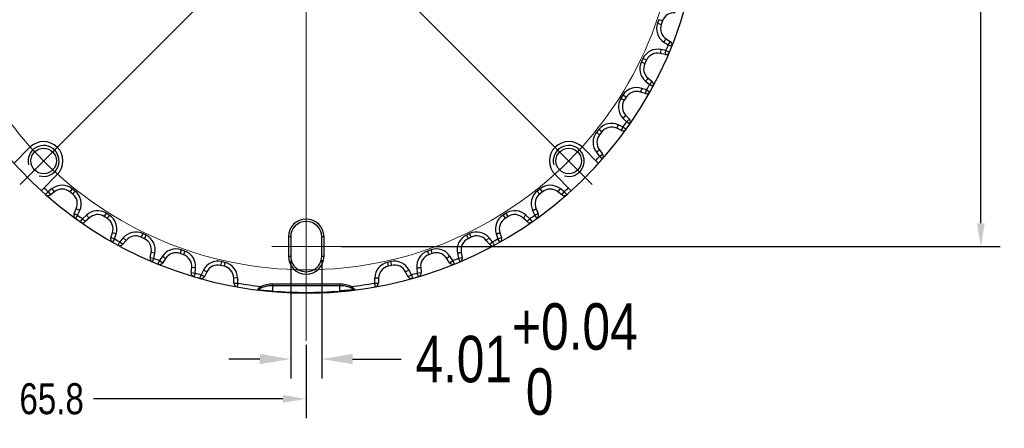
# Model space of a CAD drawing. Extents: x 636 to 1423, y -190 to 367.
# Tile 8 of 19: x 931 to 1059, y -76 to -23. Entities that reach past the tile are written whole.
import ezdxf

# ---------------------------------------------------------------- set-up
doc = ezdxf.new("R2010")
doc.units = 0
doc.header["$LTSCALE"] = 23.1
doc.header["$PDMODE"] = 3
doc.header["$PDSIZE"] = 4
doc.linetypes.add('点画线', pattern=[18, 12, -2, 2, -2])
doc.layers.get('0').update_dxf_attribs({"linetype": 'CONTINUOUS'})
doc.layers.get('Defpoints').update_dxf_attribs({"linetype": 'CONTINUOUS'})
doc.layers.add('1_2_1', color=7, linetype='CONTINUOUS')
doc.layers.add('dim', color=3, linetype='CONTINUOUS')
doc.layers.add('中心线层', color=1, linetype='点画线', lineweight=18)
doc.styles.get("Standard").update_dxf_attribs({"font": 'txt', "width": 0.8})
doc.dimstyles.get("Standard").update_dxf_attribs({"dimtxt": 3, "dimasz": 3, "dimexe": 2.5, "dimexo": 0.5, "dimtad": 1, "dimdsep": 46, "dimtxsty": 'Standard', "dimcen": 0.09, "dimazin": 2, "dimtol": 1, "dimtp": 0.01, "dimtm": 0.01, "dimtfac": 1, "dimtofl": 0, "dimtmove": 0, "dimatfit": 3, "dimfxl": 1, "dimtolj": 1, "dimarcsym": 0})

# ---------------------------------------------------------------- blocks, each defined once
blk = doc.blocks.new('*D47')
at = {"layer": 'Defpoints', "color": 0, "transparency": 16777216}
for p in [(902.72, -12.71), (968.52, -64.39), (968.52, -71.89)]:
    blk.add_point(p, dxfattribs=at)
at = {"layer": 'dim', "color": 0, "lineweight": -2, "transparency": 16777216}
for p, q in [((902.72, -13.21), (902.72, -74.39)), ((968.52, -64.89), (968.52, -74.39)), ((905.72, -71.89), (930.2, -71.89)), ((965.52, -71.89), (941.05, -71.89))]:
    blk.add_line(p, q, dxfattribs=at)
at = {"layer": 'dim', "color": 0, "transparency": 16777216}
for points in [[(905.72, -71.39), (905.72, -72.39), (902.72, -71.89)], [(965.52, -71.39), (965.52, -72.39), (968.52, -71.89)]]:
    blk.add_solid(points, dxfattribs=at)
at = {"layer": 'dim', "color": 0, "transparency": 16777216, "insert": (935.62, -71.89), "char_height": 4, "attachment_point": 5}
blk.add_mtext('\\A1;65.8', dxfattribs=at)
blk = doc.blocks.new('*D53')
at = {"layer": 'Defpoints', "color": 0, "transparency": 16777216}
for p in [(932.84, 28.47), (939.31, 9.66), (897.23, -7.21), (1029.37, -7.21), (1004.21, -42.9)]:
    blk.add_point(p, dxfattribs=at)
at = {"layer": 'dim', "color": 0, "lineweight": -2, "transparency": 16777216}
for start, end in [(141.7972, 150.6508), (164.0239, 173.2028)]:
    blk.add_arc((968.52, -7.21), 33.74, start, end, dxfattribs=at)
at = {"layer": 'dim', "color": 0, "transparency": 16777216}
for points in [[(941.51, 14.1), (942.51, 13.21), (944.67, 16.64)], [(935.69, -3.26), (934.36, -3.18), (934.79, -7.21)]]:
    blk.add_solid(points, dxfattribs=at)
at = {"layer": 'dim', "color": 0, "transparency": 16777216, "insert": (937.36, 5.7), "char_height": 6, "attachment_point": 5}
blk.add_mtext('\\A1;45°', dxfattribs=at)
blk = doc.blocks.new('*D54')
at = {"layer": 'Defpoints', "color": 0, "transparency": 16777216}
for p in [(972.53, 37.79), (972.53, -52.21), (1055.74, -52.21)]:
    blk.add_point(p, dxfattribs=at)
at = {"layer": 'dim', "color": 0, "lineweight": -2, "transparency": 16777216}
for p, q in [((973.03, 37.79), (1058.24, 37.79)), ((1055.74, 34.79), (1055.74, -4.59)), ((1055.74, -49.21), (1055.74, -9.84)), ((973.03, -52.21), (1058.24, -52.21))]:
    blk.add_line(p, q, dxfattribs=at)
at = {"layer": 'dim', "color": 0, "transparency": 16777216}
for points in [[(1055.24, 34.79), (1056.24, 34.79), (1055.74, 37.79)], [(1055.24, -49.21), (1056.24, -49.21), (1055.74, -52.21)]]:
    blk.add_solid(points, dxfattribs=at)
at = {"layer": 'dim', "color": 0, "transparency": 16777216, "insert": (1055.74, -7.21), "char_height": 4, "attachment_point": 5}
blk.add_mtext('\\A1;90', dxfattribs=at)
blk = doc.blocks.new('*D57')
at = {"layer": 'Defpoints', "color": 0, "transparency": 16777216}
for p in [(966.52, -53.46), (970.53, -53.46), (970.53, -66.74)]:
    blk.add_point(p, dxfattribs=at)
at = {"layer": 'dim', "color": 0, "lineweight": -2, "transparency": 16777216}
for p, q in [((966.52, -53.96), (966.52, -69.24)), ((970.53, -53.96), (970.53, -69.24)), ((962.52, -66.74), (958.52, -66.74)), ((974.53, -66.74), (980.79, -66.74))]:
    blk.add_line(p, q, dxfattribs=at)
at = {"layer": 'dim', "color": 0, "transparency": 16777216}
for points in [[(962.52, -66.07), (962.52, -67.4), (966.52, -66.74)], [(974.53, -66.07), (974.53, -67.4), (970.53, -66.74)]]:
    blk.add_solid(points, dxfattribs=at)
at = {"layer": 'dim', "color": 0, "transparency": 16777216, "insert": (997.01, -66.74), "char_height": 6, "attachment_point": 5}
blk.add_mtext('\\A1;4.01\\S+0.04^  0;', dxfattribs=at)

msp = doc.modelspace()

# ---------------------------------------------------------------- linework, layer by layer
at = {"color": 7, "linetype": 'Continuous'}
for start, end in [(262.85118, 262.94905), (265.06182, 274.93655), (277.00599, 277.14863)]:
    msp.add_arc((968.525, -7.212), 50.967, start, end, dxfattribs=at)
at = {"layer": '1_2_1', "color": 9, "linetype": 'Continuous'}
for p, q in [((1014.1, -22.911), (1013.946, -23.353)), ((1013.946, -23.353), (1014.418, -23.518)), ((1014.572, -23.076), (1014.1, -22.911)), ((1014.773, -25.801), (1015.332, -26.168)), ((1015.332, -26.168), (1015.606, -25.75)), ((1015.795, -26.356), (1015.332, -26.168)), ((1012.056, -27.915), (1011.853, -28.337)), ((1012.507, -28.132), (1012.056, -27.915)), ((1014.373, -26.77), (1014.272, -27.26)), ((1015.026, -26.905), (1014.373, -26.77)), ((1014.925, -27.395), (1015.026, -26.905)), ((1015.026, -26.905), (1015.487, -27.1)), ((1011.853, -28.337), (1012.303, -28.554)), ((1011.895, -31.78), (1011.739, -32.256)), ((1012.529, -31.988), (1011.895, -31.78)), ((1012.401, -30.862), (1012.915, -31.289)), ((1012.915, -31.289), (1013.235, -30.905)), ((1013.354, -31.528), (1012.915, -31.289)), ((1009.464, -32.659), (1009.215, -33.056)), ((1009.215, -33.056), (1009.638, -33.322)), ((1009.888, -32.925), (1009.464, -32.659)), ((1012.374, -32.463), (1012.529, -31.988)), ((1012.529, -31.988), (1012.965, -32.233)), ((1009.477, -35.626), (1009.94, -36.108)), ((1008.871, -36.482), (1008.664, -36.937)), ((1009.478, -36.759), (1008.871, -36.482)), ((1009.271, -37.214), (1009.478, -36.759)), ((1009.478, -36.759), (1009.884, -37.051)), ((1009.94, -36.108), (1010.301, -35.762)), ((1010.35, -36.394), (1009.94, -36.108)), ((1006.358, -37.083), (1006.066, -37.449)), ((1006.066, -37.449), (1006.457, -37.761)), ((1006.748, -37.395), (1006.358, -37.083)), ((1006.038, -40.033), (1006.444, -40.564)), ((1006.444, -40.564), (1006.841, -40.26)), ((1006.819, -40.894), (1006.444, -40.564)), ((934.842, -45.507), (935.172, -45.131)), ((935.703, -44.726), (935.172, -45.131)), ((935.172, -45.131), (935.476, -45.528)), ((936.006, -45.123), (935.703, -44.726)), ((938.287, -44.753), (937.975, -45.144)), ((938.654, -45.045), (938.287, -44.753)), ((998.762, -44.753), (998.396, -45.045)), ((998.396, -45.045), (998.708, -45.436)), ((999.074, -45.144), (998.762, -44.753)), ((1001.346, -44.726), (1001.043, -45.123)), ((1001.877, -45.131), (1001.346, -44.726)), ((1001.573, -45.528), (1001.877, -45.131)), ((1001.877, -45.131), (1002.207, -45.507)), ((938.522, -47.958), (938.977, -48.165)), ((938.977, -48.165), (938.685, -48.571)), ((939.254, -47.558), (938.799, -47.351)), ((938.977, -48.165), (939.254, -47.558)), ((940.109, -48.165), (939.628, -48.627)), ((940.455, -48.526), (940.109, -48.165)), ((942.68, -47.902), (942.414, -48.326)), ((943.078, -48.152), (942.68, -47.902)), ((994.369, -47.902), (993.972, -48.151)), ((993.972, -48.151), (994.238, -48.575)), ((994.635, -48.326), (994.369, -47.902)), ((996.94, -48.165), (996.594, -48.526)), ((997.421, -48.627), (996.94, -48.165)), ((997.794, -47.558), (998.072, -48.165)), ((998.072, -48.165), (998.527, -47.958)), ((998.364, -48.571), (998.072, -48.165)), ((939.342, -49.037), (939.628, -48.627)), ((939.628, -48.627), (939.974, -48.988)), ((997.075, -48.988), (997.421, -48.627)), ((997.421, -48.627), (997.707, -49.037)), ((943.956, -50.582), (943.48, -50.427)), ((943.748, -51.216), (943.956, -50.582)), ((947.399, -50.54), (947.182, -50.99)), ((947.821, -50.743), (947.399, -50.54)), ((989.65, -50.54), (989.228, -50.743)), ((989.228, -50.743), (989.445, -51.194)), ((989.867, -50.99), (989.65, -50.54)), ((993.093, -50.581), (993.301, -51.216)), ((943.273, -51.061), (943.748, -51.216)), ((943.748, -51.216), (943.503, -51.652)), ((944.208, -52.041), (944.447, -51.602)), ((944.873, -51.089), (944.447, -51.602)), ((944.447, -51.602), (944.831, -51.922)), ((945.258, -51.409), (944.873, -51.089)), ((966.52, -50.962), (966.22, -50.962)), ((970.83, -50.962), (970.53, -50.962)), ((992.176, -51.089), (991.791, -51.409)), ((992.602, -51.602), (992.176, -51.089)), ((992.218, -51.922), (992.602, -51.602)), ((992.602, -51.602), (992.841, -52.041)), ((993.301, -51.216), (993.776, -51.061)), ((993.546, -51.652), (993.301, -51.216)), ((948.966, -53.06), (948.476, -52.959)), ((948.831, -53.713), (948.966, -53.06)), ((952.383, -52.633), (952.218, -53.105)), ((952.826, -52.788), (952.383, -52.633)), ((984.666, -52.633), (984.224, -52.787)), ((984.224, -52.787), (984.389, -53.259)), ((984.831, -53.105), (984.666, -52.633)), ((988.083, -53.059), (988.218, -53.713)), ((948.341, -53.612), (948.831, -53.713)), ((948.831, -53.713), (948.636, -54.174)), ((949.38, -54.482), (949.568, -54.019)), ((949.934, -53.462), (949.568, -54.019)), ((949.568, -54.019), (949.986, -54.293)), ((957.57, -54.154), (957.459, -54.642)), ((958.027, -54.259), (957.57, -54.154)), ((966.22, -53.462), (966.52, -53.462)), ((970.53, -53.462), (970.83, -53.462)), ((979.479, -54.154), (979.023, -54.259)), ((979.023, -54.259), (979.134, -54.746)), ((979.59, -54.642), (979.479, -54.154)), ((987.114, -53.461), (986.697, -53.736)), ((987.063, -54.293), (987.481, -54.019)), ((987.481, -54.019), (987.114, -53.461)), ((987.481, -54.019), (987.669, -54.482)), ((988.218, -53.713), (988.708, -53.612)), ((988.413, -54.174), (988.218, -53.713)), ((953.664, -55.58), (954.161, -55.626)), ((954.222, -54.962), (953.725, -54.916)), ((954.161, -55.626), (954.019, -56.105)), ((954.161, -55.626), (954.222, -54.962)), ((954.793, -56.328), (954.928, -55.847)), ((955.23, -55.252), (954.928, -55.847)), ((954.928, -55.847), (955.374, -56.073)), ((955.676, -55.478), (955.23, -55.252)), ((981.819, -55.252), (981.373, -55.478)), ((981.675, -56.073), (982.121, -55.847)), ((982.121, -55.847), (981.819, -55.252)), ((982.121, -55.847), (982.256, -56.328)), ((982.826, -54.961), (982.888, -55.626)), ((982.888, -55.626), (983.385, -55.58)), ((983.03, -56.105), (982.888, -55.626)), ((959.659, -56.263), (959.159, -56.273)), ((959.173, -56.94), (959.672, -56.93)), ((959.672, -56.93), (959.585, -57.422)), ((959.666, -56.263), (959.666, -56.928)), ((972.89, -57.065), (964.159, -57.065)), ((964.159, -57.065), (964.159, -57.955)), ((972.89, -57.955), (972.89, -57.065)), ((977.377, -56.93), (977.876, -56.94)), ((977.464, -57.422), (977.377, -56.93)), ((977.383, -56.928), (977.383, -56.262)), ((962.189, -57.807), (962.181, -57.815)), ((962.313, -57.789), (962.361, -57.794)), ((962.757, -57.555), (962.677, -57.372)), ((974.292, -57.555), (974.372, -57.372))]:
    msp.add_line(p, q, dxfattribs=at)
at = {"layer": '1_2_1', "color": 7, "linetype": 'Continuous'}
for p, q in [((1014.572, -23.076), (1014.418, -23.518)), ((1015.048, -25.383), (1015.606, -25.75)), ((1014.925, -27.395), (1014.272, -27.26)), ((1012.507, -28.132), (1012.303, -28.554)), ((1012.721, -30.478), (1013.235, -30.905)), ((1009.888, -32.925), (1009.638, -33.322)), ((1012.374, -32.463), (1011.739, -32.256)), ((1009.838, -35.28), (1010.301, -35.762)), ((1006.748, -37.395), (1006.457, -37.761)), ((1009.271, -37.214), (1008.664, -36.937)), ((930.738, -41.463), (932.816, -39.385)), ((1004.233, -39.385), (1006.311, -41.463)), ((1006.436, -39.729), (1006.841, -40.26)), ((934.273, -44.998), (936.351, -42.92)), ((1000.698, -42.92), (1002.776, -44.998)), ((936.006, -45.123), (935.476, -45.528)), ((938.342, -45.436), (937.975, -45.144)), ((999.074, -45.144), (998.708, -45.436)), ((1001.573, -45.528), (1001.043, -45.123)), ((938.522, -47.958), (938.799, -47.351)), ((942.812, -48.575), (942.414, -48.326)), ((994.635, -48.326), (994.238, -48.575)), ((998.249, -47.35), (998.527, -47.958)), ((940.455, -48.526), (939.974, -48.988)), ((997.075, -48.988), (996.594, -48.526)), ((943.273, -51.061), (943.48, -50.427)), ((993.568, -50.426), (993.776, -51.061)), ((945.258, -51.409), (944.831, -51.922)), ((947.605, -51.194), (947.182, -50.99)), ((966.22, -50.962), (966.22, -53.462)), ((966.52, -50.962), (966.52, -53.462)), ((970.53, -53.462), (970.53, -50.962)), ((970.83, -53.462), (970.83, -50.962)), ((989.867, -50.99), (989.445, -51.194)), ((992.218, -51.922), (991.791, -51.409)), ((948.341, -53.612), (948.476, -52.959)), ((952.661, -53.26), (952.218, -53.105)), ((984.831, -53.105), (984.389, -53.259)), ((988.572, -52.958), (988.708, -53.612)), ((950.352, -53.737), (949.986, -54.293)), ((957.916, -54.746), (957.459, -54.642)), ((979.59, -54.642), (979.134, -54.746)), ((987.063, -54.293), (986.697, -53.737)), ((953.664, -55.58), (953.725, -54.916)), ((955.676, -55.478), (955.374, -56.073)), ((981.675, -56.073), (981.373, -55.478)), ((983.324, -54.915), (983.385, -55.58)), ((959.173, -56.94), (959.159, -56.273)), ((972.89, -57.265), (964.159, -57.265)), ((977.89, -56.272), (977.876, -56.94)), ((962.311, -57.787), (962.27, -57.806)), ((974.779, -57.806), (974.738, -57.787))]:
    msp.add_line(p, q, dxfattribs=at)
for centre in [(934.583, -41.153), (1002.466, -41.153)]:
    msp.add_circle(centre, 1.65, dxfattribs=at)
for centre, radius, start, end in [((968.525, -7.212), 51, 82.8532, 347.54064), ((1016.083, -23.605), 1.6, 84.7546, 160.71429), ((1015.928, -24.047), 1.6, 160.71429, 236.64117), ((1015.332, -26.168), 0.5, 337.95257, 56.67397), ((1013.948, -28.827), 1.6, 78.32603, 154.28571), ((1015.026, -26.905), 0.5, 258.32603, 337.04744), ((1013.745, -29.248), 1.6, 154.28571, 230.21259), ((1012.915, -31.289), 0.5, 331.52399, 50.2454), ((1011.242, -33.776), 1.6, 71.89746, 147.85714), ((1012.529, -31.988), 0.5, 251.89746, 330.61886), ((1010.993, -34.173), 1.6, 147.85714, 223.78402), ((1007.999, -38.392), 1.6, 65.46888, 141.42857), ((1009.94, -36.108), 0.5, 325.09542, 43.81683), ((1007.707, -38.758), 1.6, 141.42857, 217.35545), ((1009.478, -36.759), 0.5, 245.46888, 324.19029), ((934.583, -41.153), 2.5, 315, 135), ((1002.466, -41.153), 2.5, 45, 225), ((1006.444, -40.564), 0.5, 318.66685, 37.38826), ((935.172, -45.131), 0.5, 228.66685, 307.38826), ((936.978, -46.395), 1.6, 51.42857, 127.38826), ((937.344, -46.686), 1.6, 335.46888, 51.39576), ((999.705, -46.686), 1.6, 128.57143, 204.49831), ((1000.071, -46.395), 1.6, 52.61174, 128.57143), ((1001.877, -45.131), 0.5, 232.61174, 311.33315), ((938.977, -48.165), 0.5, 155.46888, 234.19029), ((941.563, -49.68), 1.6, 57.85714, 133.81683), ((995.486, -49.68), 1.6, 46.18317, 122.14286), ((998.072, -48.165), 0.5, 305.80971, 24.53112), ((939.628, -48.627), 0.5, 235.09542, 313.81683), ((941.96, -49.929), 1.6, 341.89746, 57.82433), ((968.525, -50.962), 2.305, 0, 180), ((968.525, -50.962), 2.005, 0, 180), ((995.089, -49.929), 1.6, 122.14286, 198.06973), ((997.421, -48.627), 0.5, 226.18317, 304.90458), ((946.488, -52.432), 1.6, 64.28571, 140.2454), ((990.561, -52.432), 1.6, 39.7546, 115.71428), ((943.748, -51.216), 0.5, 161.89746, 240.61886), ((944.447, -51.602), 0.5, 241.52399, 320.2454), ((946.909, -52.635), 1.6, 348.32603, 64.25291), ((990.14, -52.635), 1.6, 115.71428, 191.64116), ((992.602, -51.602), 0.5, 219.7546, 298.47601), ((993.301, -51.216), 0.5, 299.38114, 18.10254), ((951.689, -54.615), 1.6, 70.71429, 146.70696), ((952.131, -54.77), 1.6, 354.7546, 70.68148), ((984.918, -54.77), 1.6, 109.28571, 185.21259), ((985.36, -54.615), 1.6, 33.29775, 109.28571), ((948.831, -53.713), 0.5, 168.32603, 247.04744), ((949.568, -54.019), 0.5, 247.95257, 326.67397), ((957.103, -56.202), 1.6, 77.14286, 153.10255), ((968.525, -53.462), 2.305, 180, 360), ((968.525, -53.462), 2.005, 179.99884, 360), ((979.946, -56.202), 1.6, 26.89745, 102.85714), ((987.481, -54.019), 0.5, 213.32603, 292.04743), ((988.218, -53.713), 0.5, 292.95256, 11.67397), ((954.161, -55.626), 0.5, 174.7546, 253.47601), ((957.559, -56.306), 1.6, 1.18317, 77.11005), ((979.49, -56.306), 1.6, 102.85714, 178.78402), ((982.888, -55.626), 0.5, 286.52399, 5.2454), ((954.928, -55.847), 0.5, 254.38114, 333.10255), ((959.672, -56.93), 0.5, 181.18317, 259.90458), ((964.159, -60.8), 3.534, 90, 121.52436), ((972.89, -60.8), 3.534, 58.47564, 90), ((977.377, -56.93), 0.5, 280.09542, 358.81683), ((982.121, -55.847), 0.5, 206.89745, 285.61886), ((962.206, -57.617), 0.2, 263.16986, 301.91971), ((974.843, -57.617), 0.2, 238.08028, 276.82624)]:
    msp.add_arc(centre, radius, start, end, dxfattribs=at)
at = {"layer": '1_2_1', "color": 9, "linetype": 'Continuous'}
for centre, radius, start, end in [((1015.928, -24.047), 2.1, 160.71429, 236.64973), ((1013.948, -28.827), 2.1, 78.32603, 154.28571), ((968.525, -7.212), 50.5, 337.04744, 337.95257), ((1013.745, -29.248), 2.1, 154.28572, 230.22116), ((1011.242, -33.776), 2.1, 71.89746, 147.85714), ((968.525, -7.212), 50.5, 330.61886, 331.52399), ((1010.993, -34.173), 2.1, 147.85714, 223.79258), ((1007.999, -38.392), 2.1, 65.46888, 141.42857), ((968.525, -7.212), 50.5, 324.19029, 325.09542), ((1007.707, -38.758), 2.1, 141.42857, 217.36401), ((968.525, -7.212), 50.5, 317.83758, 318.66685), ((936.978, -46.395), 2.1, 51.42857, 127.38826), ((1000.071, -46.395), 2.1, 52.61174, 128.57143), ((968.525, -7.212), 50.5, 227.83758, 228.66685), ((937.344, -46.686), 2.1, 335.46888, 51.40433), ((999.705, -46.686), 2.1, 128.57143, 204.50687), ((968.525, -7.212), 50.5, 311.33315, 312.16242), ((968.525, -7.212), 50.5, 234.19029, 235.09542), ((941.563, -49.68), 2.1, 57.85714, 133.81683), ((941.96, -49.929), 2.1, 341.89746, 57.8329), ((995.089, -49.929), 2.1, 122.14286, 198.0783), ((995.486, -49.68), 2.1, 46.18317, 122.14286), ((968.525, -7.212), 50.5, 304.90458, 305.80971), ((946.488, -52.432), 2.1, 64.28572, 140.2454), ((946.909, -52.635), 2.1, 348.32603, 64.26147), ((990.14, -52.635), 2.1, 115.71429, 191.64973), ((990.561, -52.432), 2.1, 39.7546, 115.71428), ((968.525, -7.212), 50.5, 240.61886, 241.52399), ((968.525, -7.212), 50.5, 298.47601, 299.38114), ((951.689, -54.615), 2.1, 70.71429, 146.69838), ((952.131, -54.77), 2.1, 354.7546, 70.69004), ((984.918, -54.77), 2.1, 109.28571, 185.22115), ((985.36, -54.615), 2.1, 33.32603, 109.28571), ((968.525, -7.212), 50.5, 247.04744, 247.95257), ((957.103, -56.202), 2.1, 77.14286, 153.10255), ((957.559, -56.306), 2.1, 1.18123, 77.11861), ((979.49, -56.306), 2.1, 102.85714, 178.79465), ((979.946, -56.202), 2.1, 26.89745, 102.85714), ((968.525, -7.212), 50.5, 292.04743, 292.95256), ((968.525, -7.212), 50.5, 253.47601, 254.38114), ((968.525, -7.212), 50.5, 285.61886, 286.52399), ((968.525, -7.212), 50.5, 259.89666, 263.35103), ((964.159, -60.8), 3.734, 90, 113.38385), ((972.89, -60.8), 3.734, 66.61615, 90), ((968.525, -7.212), 50.5, 276.64897, 280.10335), ((965.544, -61.067), 4.678, 131.81865, 135.83044), ((965.232, -60.717), 4.209, 128.63266, 131.82725), ((965.114, -60.571), 4.021, 128.02069, 128.62115), ((965.063, -60.505), 3.938, 127.28872, 128.02168), ((968.525, -2.265), 55.861, 265.51823, 274.48176), ((971.975, -60.52), 3.957, 51.97472, 52.71072), ((971.93, -60.577), 4.03, 51.13068, 51.97534), ((971.767, -60.775), 4.285, 48.31158, 51.0996), ((971.598, -60.965), 4.54, 47.06715, 48.31262)]:
    msp.add_arc(centre, radius, start, end, dxfattribs=at)
for points, knots in [([(1014.773, -25.801), (1014.791, -25.774), (1014.827, -25.721), (1014.878, -25.644), (1014.925, -25.572), (1014.966, -25.51), (1014.996, -25.464), (1015.016, -25.434), (1015.027, -25.417), (1015.036, -25.403), (1015.043, -25.393), (1015.045, -25.387), (1015.049, -25.384), (1015.048, -25.383)], [0, 0, 0, 0, 0.1946796, 0.3826688, 0.5556176, 0.7070796, 0.8313566, 0.8818446, 0.9238438, 0.9568732, 0.9806924, 0.9951226, 1, 1, 1, 1]), ([(1012.401, -30.862), (1012.422, -30.837), (1012.463, -30.789), (1012.523, -30.718), (1012.577, -30.652), (1012.625, -30.594), (1012.66, -30.553), (1012.683, -30.525), (1012.697, -30.509), (1012.706, -30.496), (1012.715, -30.487), (1012.717, -30.482), (1012.722, -30.478), (1012.721, -30.478)], [0, 0, 0, 0, 0.1946796, 0.3826688, 0.5556176, 0.7070796, 0.8313566, 0.8818446, 0.9238438, 0.9568732, 0.9806924, 0.9951226, 1, 1, 1, 1]), ([(1009.477, -35.626), (1009.501, -35.604), (1009.547, -35.56), (1009.614, -35.496), (1009.676, -35.437), (1009.73, -35.385), (1009.769, -35.348), (1009.795, -35.323), (1009.81, -35.308), (1009.822, -35.297), (1009.831, -35.288), (1009.834, -35.283), (1009.839, -35.281), (1009.838, -35.28)], [0, 0, 0, 0, 0.1946796, 0.3826688, 0.5556176, 0.7070796, 0.8313566, 0.8818446, 0.9238438, 0.9568732, 0.9806924, 0.9951226, 1, 1, 1, 1]), ([(1006.038, -40.033), (1006.064, -40.013), (1006.115, -39.975), (1006.189, -39.919), (1006.257, -39.867), (1006.316, -39.822), (1006.36, -39.789), (1006.388, -39.767), (1006.405, -39.754), (1006.417, -39.744), (1006.428, -39.737), (1006.431, -39.732), (1006.436, -39.73), (1006.436, -39.729)], [0, 0, 0, 0, 0.1946796, 0.3826688, 0.5556176, 0.7070796, 0.8313566, 0.8818446, 0.9238438, 0.9568732, 0.9806924, 0.9951226, 1, 1, 1, 1]), ([(938.654, -45.045), (938.633, -45.07), (938.593, -45.12), (938.535, -45.192), (938.482, -45.259), (938.435, -45.317), (938.401, -45.36), (938.379, -45.388), (938.366, -45.405), (938.356, -45.417), (938.348, -45.427), (938.346, -45.432), (938.341, -45.435), (938.342, -45.436)], [0, 0, 0, 0, 0.1946796, 0.3826688, 0.5556176, 0.7070796, 0.8313566, 0.8818446, 0.9238438, 0.9568732, 0.9806924, 0.9951226, 1, 1, 1, 1]), ([(943.078, -48.152), (943.06, -48.179), (943.026, -48.233), (942.976, -48.311), (942.931, -48.383), (942.891, -48.447), (942.862, -48.493), (942.843, -48.523), (942.832, -48.541), (942.824, -48.555), (942.816, -48.566), (942.815, -48.571), (942.811, -48.575), (942.811, -48.575)], [0, 0, 0, 0, 0.1946796, 0.3826688, 0.5556176, 0.7070796, 0.8313566, 0.8818446, 0.9238438, 0.9568732, 0.9806924, 0.9951226, 1, 1, 1, 1]), ([(997.794, -47.558), (997.824, -47.544), (997.882, -47.518), (997.967, -47.48), (998.044, -47.445), (998.112, -47.413), (998.162, -47.391), (998.195, -47.376), (998.214, -47.367), (998.228, -47.36), (998.24, -47.355), (998.244, -47.352), (998.25, -47.351), (998.249, -47.35)], [0, 0, 0, 0, 0.1946796, 0.3826688, 0.5556176, 0.7070796, 0.8313566, 0.8818446, 0.9238438, 0.9568732, 0.9806924, 0.9951226, 1, 1, 1, 1]), ([(947.821, -50.743), (947.807, -50.773), (947.779, -50.83), (947.739, -50.913), (947.702, -50.99), (947.669, -51.058), (947.646, -51.107), (947.63, -51.139), (947.621, -51.158), (947.614, -51.173), (947.608, -51.184), (947.607, -51.189), (947.604, -51.194), (947.604, -51.194)], [0, 0, 0, 0, 0.1946796, 0.3826688, 0.5556176, 0.7070796, 0.8313566, 0.8818446, 0.9238438, 0.9568732, 0.9806924, 0.9951226, 1, 1, 1, 1]), ([(993.093, -50.581), (993.124, -50.571), (993.185, -50.552), (993.273, -50.523), (993.354, -50.497), (993.425, -50.473), (993.477, -50.457), (993.511, -50.445), (993.531, -50.439), (993.546, -50.433), (993.559, -50.43), (993.563, -50.427), (993.569, -50.427), (993.568, -50.426)], [0, 0, 0, 0, 0.1946796, 0.3826688, 0.5556176, 0.7070796, 0.8313566, 0.8818446, 0.9238438, 0.9568732, 0.9806924, 0.9951226, 1, 1, 1, 1]), ([(952.826, -52.788), (952.815, -52.818), (952.793, -52.878), (952.762, -52.966), (952.734, -53.046), (952.71, -53.117), (952.692, -53.168), (952.68, -53.202), (952.673, -53.222), (952.668, -53.237), (952.663, -53.249), (952.663, -53.255), (952.66, -53.259), (952.66, -53.26)], [0, 0, 0, 0, 0.1946796, 0.3826688, 0.5556176, 0.7070796, 0.8313566, 0.8818446, 0.9238438, 0.9568732, 0.9806924, 0.9951226, 1, 1, 1, 1]), ([(988.083, -53.059), (988.115, -53.053), (988.177, -53.04), (988.268, -53.022), (988.352, -53.005), (988.425, -52.989), (988.478, -52.978), (988.513, -52.971), (988.534, -52.967), (988.55, -52.963), (988.562, -52.961), (988.567, -52.959), (988.573, -52.959), (988.572, -52.958)], [0, 0, 0, 0, 0.1946796, 0.3826688, 0.5556176, 0.7070796, 0.8313566, 0.8818446, 0.9238438, 0.9568732, 0.9806924, 0.9951226, 1, 1, 1, 1]), ([(949.934, -53.462), (949.961, -53.48), (950.015, -53.514), (950.092, -53.565), (950.164, -53.612), (950.226, -53.653), (950.272, -53.683), (950.302, -53.703), (950.32, -53.714), (950.333, -53.723), (950.344, -53.73), (950.347, -53.734), (950.352, -53.736), (950.352, -53.737)], [0, 0, 0, 0, 0.1946796, 0.3826687, 0.5556174, 0.7070793, 0.8313563, 0.8818443, 0.9238434, 0.9568728, 0.9806921, 0.9951223, 1, 1, 1, 1]), ([(958.027, -54.259), (958.02, -54.29), (958.005, -54.353), (957.984, -54.443), (957.965, -54.526), (957.949, -54.599), (957.937, -54.652), (957.929, -54.687), (957.924, -54.708), (957.921, -54.723), (957.917, -54.736), (957.918, -54.741), (957.915, -54.746), (957.916, -54.746)], [0, 0, 0, 0, 0.1946796, 0.3826688, 0.5556176, 0.7070796, 0.8313566, 0.8818446, 0.9238438, 0.9568732, 0.9806924, 0.9951226, 1, 1, 1, 1]), ([(982.826, -54.961), (982.859, -54.958), (982.922, -54.952), (983.015, -54.944), (983.1, -54.937), (983.174, -54.93), (983.228, -54.925), (983.264, -54.921), (983.285, -54.92), (983.301, -54.918), (983.314, -54.917), (983.319, -54.915), (983.324, -54.916), (983.324, -54.915)], [0, 0, 0, 0, 0.1946796, 0.3826688, 0.5556176, 0.7070796, 0.8313566, 0.8818446, 0.9238438, 0.9568732, 0.9806924, 0.9951226, 1, 1, 1, 1]), ([(977.39, -56.262), (977.423, -56.263), (977.487, -56.264), (977.579, -56.267), (977.665, -56.268), (977.739, -56.27), (977.794, -56.271), (977.83, -56.272), (977.851, -56.272), (977.867, -56.272), (977.88, -56.273), (977.885, -56.272), (977.89, -56.273), (977.89, -56.272)], [0, 0, 0, 0, 0.1946796, 0.3826688, 0.5556176, 0.7070796, 0.8313566, 0.8818446, 0.9238438, 0.9568732, 0.9806924, 0.9951226, 1, 1, 1, 1]), ([(962.361, -57.794), (962.372, -57.796), (962.428, -57.802), (962.485, -57.808), (962.531, -57.812)], [0, 0, 0, 0, 0.1881456, 1, 1, 1, 1]), ([(962.531, -57.812), (962.636, -57.822), (962.876, -57.843), (963.263, -57.88), (963.701, -57.915), (964.004, -57.941), (964.159, -57.955)], [0, 0, 0, 0, 0.195124, 0.4408578, 0.7144058, 1, 1, 1, 1]), ([(964.159, -57.955), (964.158, -57.964), (964.155, -57.981), (964.151, -58.003), (964.147, -58.015), (964.144, -58.023), (964.142, -58.023)], [0, 0, 0, 0, 0.4112772, 0.7213223, 0.9189651, 1, 1, 1, 1]), ([(974.516, -57.81), (974.41, -57.821), (974.24, -57.838), (974.001, -57.859), (973.795, -57.878), (973.577, -57.899), (973.274, -57.921), (973.043, -57.934), (972.89, -57.955)], [0, 0, 0, 0, 0.1950502, 0.3138488, 0.4417411, 0.5758201, 0.7147332, 1, 1, 1, 1]), ([(972.89, -57.955), (972.891, -57.964), (972.894, -57.981), (972.898, -58.003), (972.901, -58.014), (972.904, -58.023), (972.906, -58.023)], [0, 0, 0, 0, 0.413381, 0.7245038, 0.9219242, 1, 1, 1, 1]), ([(974.689, -57.793), (974.678, -57.794), (974.62, -57.799), (974.563, -57.805), (974.516, -57.81)], [0, 0, 0, 0, 0.190868, 1, 1, 1, 1]), ([(974.736, -57.789), (974.739, -57.791), (974.706, -57.792), (974.701, -57.792), (974.689, -57.793)], [0, 0, 0, 0, 0.2130283, 1, 1, 1, 1]), ([(974.868, -57.815), (974.87, -57.816), (974.859, -57.808), (974.856, -57.802), (974.837, -57.784), (974.817, -57.763), (974.791, -57.737), (974.749, -57.696), (974.715, -57.663), (974.69, -57.641)], [0, 0, 0, 0, 0.0185998, 0.0741265, 0.1641187, 0.2852169, 0.4334138, 0.604586, 1, 1, 1, 1])]:
    msp.add_open_spline(points, degree=3, knots=knots, dxfattribs=at)
at = {"layer": 'dim', "color": 2}
for centre in [(934.583, -41.153), (1002.466, -41.153)]:
    msp.add_arc(centre, 2, 253.79541, 194.16553, dxfattribs=at)
at = {"layer": '中心线层'}
for p, q in [((968.525, -64.388), (968.525, 49.965)), ((931.539, -44.197), (1005.51, 29.774)), ((1005.51, -44.197), (931.539, 29.774)), ((964.065, -52.212), (972.984, -52.212))]:
    msp.add_line(p, q, dxfattribs=at)
msp.add_circle((968.525, -7.212), 48, dxfattribs=at)

# ---------------------------------------------------------------- dimensions: what is measured, and where the dimension line sits
at = {"layer": 'dim'}
dim = msp.add_linear_dim(base=(1055.742, -52.212), p1=(972.531, 37.788), p2=(972.531, -52.212), angle=90, dimstyle='Standard', override={"dimtxt": 4, "dimtad": 0, "dimtih": 1, "dimtoh": 1, "dimcen": 0.5, "dimtol": 0, "dimtzin": 0}, dxfattribs=at)
dim.commit()
dim.dimension.update_dxf_attribs({"geometry": '*D54', "text_midpoint": (1055.742, -7.212)})
dim = msp.add_angular_dim_2l(base=(939.307, 9.657), line1=((897.234, -7.212), (1029.37, -7.212)), line2=((1004.209, -42.896), (932.84, 28.473)), dimstyle='Standard', override={"dimtxt": 6, "dimasz": 4, "dimtad": 0, "dimtih": 1, "dimtoh": 1, "dimcen": 0.5, "dimadec": 2, "dimazin": 2, "dimtol": 0, "dimtzin": 0}, dxfattribs=at)
dim.commit()
dim.dimension.update_dxf_attribs({"geometry": '*D53', "text_midpoint": (937.355, 5.699)})
dim = msp.add_linear_dim(base=(968.525, -71.892), p1=(902.725, -12.712), p2=(968.525, -64.388), dimstyle='Standard', override={"dimtxt": 4, "dimtad": 0, "dimtih": 1, "dimtoh": 1, "dimcen": 0.5, "dimtol": 0, "dimtzin": 0}, dxfattribs=at)
dim.commit()
dim.dimension.update_dxf_attribs({"geometry": '*D47', "text_midpoint": (935.625, -71.892)})
dim = msp.add_linear_dim(base=(970.53, -66.735), p1=(966.52, -53.462), p2=(970.53, -53.462), dimstyle='Standard', override={"dimtxt": 6, "dimasz": 4, "dimtad": 0, "dimtih": 1, "dimtoh": 1, "dimcen": 2.673, "dimtp": 0.04, "dimtm": 0}, dxfattribs=at)
dim.commit()
dim.dimension.update_dxf_attribs({"geometry": '*D57', "text_midpoint": (997.011, -66.735), "dimtype": 160})

doc.saveas('drawing.dxf')
